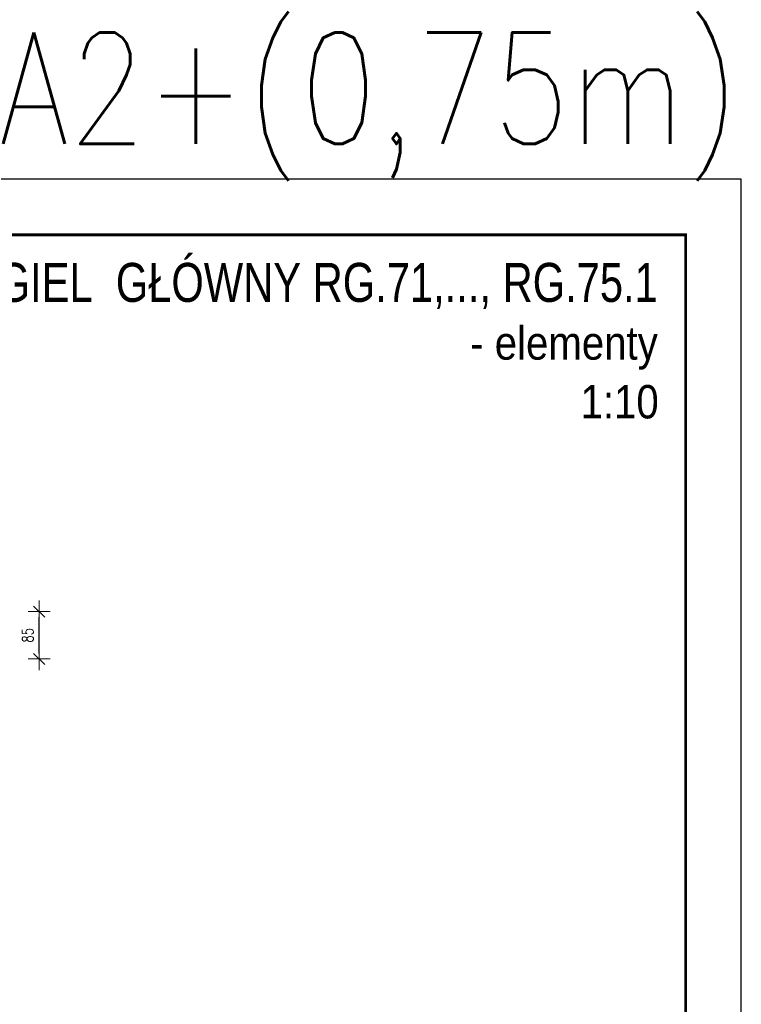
# Model space of a CAD drawing. Header units: millimetres. Extents: x 3515 to 4269, y 13087 to 13548.
# Tile 20 of 20: x 4137 to 4267, y 13371 to 13548. Entities that reach past the tile are written whole.
import ezdxf
from ezdxf.enums import TextEntityAlignment as Align

# ---------------------------------------------------------------- set-up
doc = ezdxf.new("R2010")
doc.units = ezdxf.units.MM
doc.header["$LTSCALE"] = 10
doc.layers.get('Defpoints').update_dxf_attribs({"color": 1})
doc.layers.add('_FORMATKA', color=8, linetype='Continuous', plot=False)
for name, color, linetype, lineweight in [('_RAMKA', 7, 'Continuous', 35), ('PS_DIM', 4, 'Continuous', 13), ('PS_TEXT', 3, 'Continuous', 18)]:
    doc.layers.add(name, color=color, linetype=linetype, lineweight=lineweight)
doc.styles.add('ARIAL', font='arial.ttf')
doc.styles.add('gil', font='txt', dxfattribs={"width": 0.9})
doc.styles.add('simplex', font='simplex.shx', dxfattribs={"width": 0.75})
doc.dimstyles.new('1_10_PRZ_DS1-LS10', dxfattribs={"dimtxt": 2, "dimasz": 1, "dimexe": 2, "dimexo": 5, "dimgap": 1, "dimtad": 1, "dimdec": 0, "dimlfac": 10, "dimtxsty": 'simplex', "dimblk": 'dimznak', "dimcen": 2, "dimse1": 1, "dimse2": 1, "dimclrt": 3, "dimadec": 1, "dimazin": 0, "dimtfac": 1, "dimtdec": 0, "dimtix": 1, "dimtmove": 2, "dimatfit": 3, "dimldrblk": 'dim-grot', "dimfxl": 1, "dimarcsym": 0})

# ---------------------------------------------------------------- blocks, each defined once
blk = doc.blocks.new('dimznak')
at = {"color": 0}
for points in [[(0, 2), (0, -2)], [(-2, 0), (2, 0)]]:
    blk.add_lwpolyline(points, dxfattribs=at)
at = {"color": 2}
blk.add_lwpolyline([(1, 1), (-1, -1)], dxfattribs=at)
blk = doc.blocks.new('*D279')
at = {"layer": 'Defpoints', "color": 0, "transparency": 16777216}
for p in [(4120.85, 13441.7), (4140.85, 13441.7), (4120.85, 13433.2)]:
    blk.add_point(p, dxfattribs=at)
at = {"layer": 'PS_DIM', "color": 0, "lineweight": -2, "transparency": 16777216}
blk.add_line((4140.85, 13434.2), (4140.85, 13440.7), dxfattribs=at)
for p, rotation in [((4140.85, 13441.7), 90), ((4140.85, 13433.2), 270)]:
    blk.add_blockref('dimznak', p, dxfattribs=dict(at, rotation=rotation))
at = {"layer": 'PS_DIM', "color": 3, "transparency": 16777216, "insert": (4138.81, 13437.45), "char_height": 2, "attachment_point": 5, "rotation": 90, "style": 'simplex'}
blk.add_mtext('85', dxfattribs=at)
blk = doc.blocks.new('dim-grot')
blk.add_hatch(color=256).paths.add_polyline_path([(0, 0), (-2, 0.5), (-2, -0.5)])
blk.add_lwpolyline([(0, 0), (-2, 0.5), (-2, -0.5), (0, 0)])
blk = doc.blocks.new('Tytuł rysunku')
at = {"layer": 'PS_TEXT', "style": 'ARIAL', "flags": 4}
for tag, height, p in [('TYTUŁ1', 7, (-61.19, -9.34)), ('TYTUŁ2', 6, (-61.19, -19.72)), ('SKALA', 6, (-61.19, -28.72))]:
    blk.add_attdef(tag, text='', height=height, dxfattribs=at).set_placement(p, align=Align.MIDDLE_CENTER)

msp = doc.modelspace()

# ---------------------------------------------------------------- linework, layer by layer
at = {"layer": '_FORMATKA', "lineweight": -3}
msp.add_lwpolyline([(3517, 13099.409), (4267, 13099.409), (4267, 13519.409), (3517, 13519.409)], close=True, dxfattribs=at)
at = {"layer": '_RAMKA', "lineweight": -3, "const_width": 0.5}
msp.add_lwpolyline([(3547, 13109.409), (4257, 13109.409), (4257, 13509.409), (3547, 13509.409)], close=True, dxfattribs=at)

# ---------------------------------------------------------------- block references
ref = msp.add_blockref('Tytuł rysunku', (4257, 13506.708))
ref.add_attrib('TYTUŁ1', 'RYGIEL  GŁÓWNY RG.71,..., RG.75.1', dxfattribs={"layer": 'PS_TEXT', "height": 7, "style": 'gil', "width": 0.8}).set_placement((4252, 13497.366), align=Align.RIGHT)
ref.add_attrib('TYTUŁ2', '- elementy', dxfattribs={"layer": 'PS_TEXT', "height": 6, "style": 'gil', "width": 0.9}).set_placement((4252, 13486.984), align=Align.RIGHT)
ref.add_attrib('SKALA', '1:10', dxfattribs={"layer": 'PS_TEXT', "height": 6, "style": 'gil', "width": 0.9}).set_placement((4252.165, 13476.423), align=Align.RIGHT)

# ---------------------------------------------------------------- texts
at = {"layer": '_FORMATKA', "lineweight": -3, "style": 'simplex', "width": 0.9}
msp.add_text('A2+(0,75m)', height=20, dxfattribs=at).set_placement((4267, 13525.763), align=Align.RIGHT)

# ---------------------------------------------------------------- dimensions: what is measured, and where the dimension line sits
at = {"layer": 'PS_DIM'}
dim = msp.add_linear_dim(base=(4140.85, 13441.697, 0.8), p1=(4120.85, 13433.197, 0.8), p2=(4120.85, 13441.697, 0.8), angle=90, text='85', dimstyle='1_10_PRZ_DS1-LS10', dxfattribs=at)
dim.commit()
dim.dimension.update_dxf_attribs({"geometry": '*D279', "text_midpoint": (4138.81, 13437.447, 0.8), "dimtype": 128})

doc.saveas('drawing.dxf')
